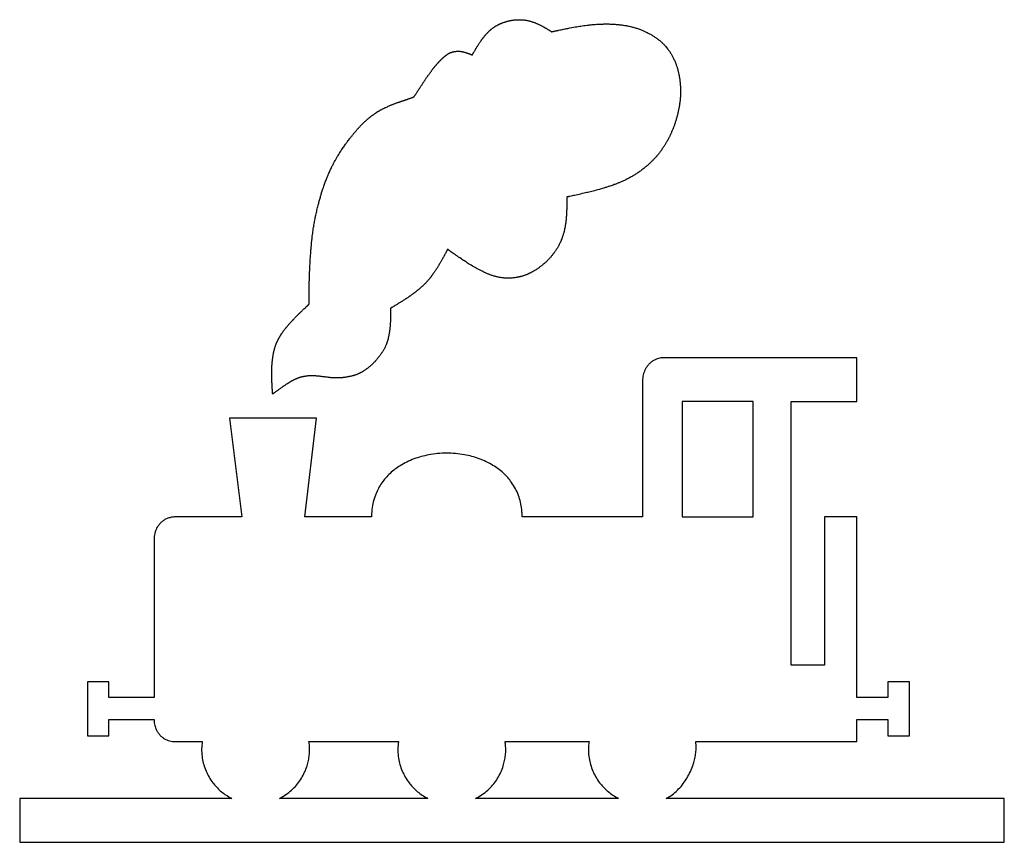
# Model space of a CAD drawing. Header units: millimetres. Extents: x 991 to 3513, y 5797 to 8647.
# Tile 4 of 12: x 2038 to 2541, y 6607 to 7027. Entities that reach past the tile are written whole.
import ezdxf

# ---------------------------------------------------------------- set-up
doc = ezdxf.new("R2010")
doc.units = ezdxf.units.MM
doc.header["$LTSCALE"] = 5
doc.layers.add('Značka', color=7, linetype='Continuous')

msp = doc.modelspace()

# ---------------------------------------------------------------- linework, layer by layer
at = {"layer": 'Značka', "color": 3}
for points in [[(2167.61, 6835.76), (2167.61, 6835.77), (2167.61, 6835.79), (2167.6, 6835.87), (2167.59, 6835.96), (2167.59, 6836.04), (2167.58, 6836.12), (2167.58, 6836.2), (2167.57, 6836.28), (2167.57, 6836.35), (2167.56, 6836.42), (2167.56, 6836.48), (2167.55, 6836.55), (2167.55, 6836.57), (2167.55, 6836.58), (2167.55, 6836.66), (2167.54, 6836.75), (2167.53, 6836.92), (2167.52, 6837.09), (2167.48, 6837.52), (2167.45, 6837.95), (2167.41, 6838.52), (2167.38, 6839.09), (2167.34, 6839.67), (2167.31, 6840.24), (2167.28, 6840.7), (2167.26, 6841.16), (2167.23, 6841.73), (2167.21, 6842.3), (2167.19, 6842.94), (2167.16, 6843.58), (2167.15, 6844.11), (2167.13, 6844.65), (2167.12, 6845.18), (2167.12, 6845.72), (2167.12, 6846.14), (2167.12, 6846.57), (2167.12, 6847.1), (2167.13, 6847.64), (2167.14, 6848.26), (2167.16, 6848.88), (2167.17, 6849.4), (2167.2, 6849.91), (2167.23, 6850.43), (2167.26, 6850.95), (2167.29, 6851.36), (2167.33, 6851.77), (2167.38, 6852.29), (2167.44, 6852.8), (2167.49, 6853.28), (2167.54, 6853.75), (2167.59, 6854.15), (2167.65, 6854.54), (2167.71, 6854.94), (2167.77, 6855.33), (2167.83, 6855.64), (2167.88, 6855.96), (2167.95, 6856.35), (2168.03, 6856.74, -0.004044), (2168.13, 6857.22, -0.003805), (2168.24, 6857.7), (2168.34, 6858.1), (2168.44, 6858.5), (2168.54, 6858.89, -0.00405), (2168.66, 6859.29), (2168.75, 6859.6), (2168.85, 6859.91), (2168.96, 6860.24, -0.004477), (2169.07, 6860.57), (2169.09, 6860.63), (2169.11, 6860.69), (2169.12, 6860.7), (2169.12, 6860.71), (2169.13, 6860.73), (2169.13, 6860.75), (2169.15, 6860.8), (2169.17, 6860.85), (2169.19, 6860.92), (2169.22, 6860.99), (2169.24, 6861.05), (2169.27, 6861.12), (2169.28, 6861.17), (2169.3, 6861.22), (2169.33, 6861.29), (2169.35, 6861.35), (2169.39, 6861.44), (2169.42, 6861.52), (2169.45, 6861.59), (2169.48, 6861.66), (2169.51, 6861.73), (2169.54, 6861.8), (2169.57, 6861.85), (2169.59, 6861.91), (2169.62, 6861.98), (2169.65, 6862.04), (2169.72, 6862.21), (2169.8, 6862.37), (2169.86, 6862.51), (2169.92, 6862.64), (2169.99, 6862.78), (2170.05, 6862.91), (2170.1, 6863.02), (2170.16, 6863.13), (2170.22, 6863.27), (2170.29, 6863.4, -0.005292), (2170.5, 6863.8, -0.003883), (2170.71, 6864.2, -0.002823), (2170.89, 6864.53, -0.003165), (2171.08, 6864.86, -0.003251), (2171.27, 6865.18, -0.003085), (2171.46, 6865.5, -0.002576), (2171.62, 6865.76, -0.002932), (2171.78, 6866.01, -0.003162), (2171.98, 6866.33, -0.00173), (2172.18, 6866.64, -0.002743), (2172.53, 6867.15, -0.004906), (2172.87, 6867.66, -0.00455), (2173.17, 6868.07, -0.003663), (2173.48, 6868.48, -0.003177), (2173.79, 6868.89, -0.003085), (2174.1, 6869.29, -0.002523), (2174.36, 6869.61, -0.002703), (2174.62, 6869.93, -0.002594), (2174.95, 6870.33, -0.000796), (2175.28, 6870.72, -0.001017), (2175.69, 6871.21, -0.00331), (2176.11, 6871.69, -0.003275), (2176.46, 6872.09, -0.002382), (2176.82, 6872.48, -0.001978), (2177.18, 6872.88, -0.002054), (2177.54, 6873.27, -0.001546), (2177.84, 6873.58, -0.001287), (2178.13, 6873.89, -0.001526), (2178.51, 6874.27, -0.00168), (2178.88, 6874.65, -0.001442), (2179.25, 6875.03, -0.000857), (2179.63, 6875.4, -0.000515), (2179.94, 6875.71, -0.000601), (2180.25, 6876.03, -0.00065), (2180.57, 6876.34, -0.000661), (2180.88, 6876.64, -0.000417), (2181.14, 6876.89, -0.000183), (2181.39, 6877.14, -0.000523), (2181.7, 6877.44, -0.001404), (2182.02, 6877.75, -0.001762), (2182.44, 6878.15, -0.000409), (2182.87, 6878.55), (2183.22, 6878.88), (2183.57, 6879.22), (2183.92, 6879.55), (2184.27, 6879.88, 0.000239), (2184.55, 6880.15, 0.00027), (2184.83, 6880.41, 0.000384), (2185.13, 6880.7, 0.000546), (2185.43, 6880.98), (2185.48, 6881.03), (2185.53, 6881.08), (2185.54, 6881.09), (2185.55, 6881.1), (2185.57, 6881.12), (2185.59, 6881.13), (2185.64, 6881.18), (2185.68, 6881.22), (2185.75, 6881.28), (2185.81, 6881.35), (2185.87, 6881.41), (2185.94, 6881.47), (2185.99, 6881.51), (2186.04, 6881.56), (2186.09, 6881.61), (2186.15, 6881.67), (2186.16, 6881.68), (2186.17, 6881.68), (2186.17, 6881.7), (2186.17, 6881.72), (2186.17, 6881.75), (2186.16, 6881.78), (2186.16, 6881.86), (2186.16, 6881.93), (2186.16, 6882.04), (2186.16, 6882.14), (2186.16, 6882.25), (2186.16, 6882.35), (2186.16, 6882.43), (2186.16, 6882.52), (2186.16, 6882.62), (2186.17, 6882.73), (2186.17, 6882.98), (2186.17, 6883.22), (2186.17, 6883.43), (2186.17, 6883.64), (2186.17, 6883.85), (2186.17, 6884.06), (2186.17, 6884.23), (2186.17, 6884.39), (2186.17, 6884.6), (2186.17, 6884.81), (2186.17, 6885.44), (2186.18, 6886.07), (2186.18, 6886.59), (2186.19, 6887.12), (2186.2, 6887.65), (2186.2, 6888.17), (2186.21, 6888.59), (2186.22, 6889.01), (2186.23, 6889.54), (2186.24, 6890.07), (2186.25, 6890.91), (2186.27, 6891.76), (2186.28, 6892.46), (2186.3, 6893.16), (2186.32, 6893.87), (2186.33, 6894.58), (2186.35, 6895.14), (2186.37, 6895.71), (2186.39, 6896.42), (2186.42, 6897.12), (2186.45, 6897.97), (2186.49, 6898.82), (2186.52, 6899.53), (2186.56, 6900.24), (2186.59, 6900.95), (2186.63, 6901.66), (2186.66, 6902.23), (2186.69, 6902.8), (2186.73, 6903.51), (2186.77, 6904.22), (2186.81, 6904.91), (2186.86, 6905.59), (2186.9, 6906.16), (2186.95, 6906.73), (2186.99, 6907.31), (2187.03, 6907.88), (2187.06, 6908.33), (2187.1, 6908.79), (2187.14, 6909.36), (2187.19, 6909.93), (2187.26, 6910.79), (2187.34, 6911.65), (2187.4, 6912.37), (2187.47, 6913.09), (2187.54, 6913.8), (2187.62, 6914.52), (2187.68, 6915.09), (2187.74, 6915.66), (2187.83, 6916.38), (2187.91, 6917.09, -0.002837), (2188.11, 6918.61, -0.00389), (2188.33, 6920.14, -0.003451), (2188.54, 6921.4, -0.002997), (2188.75, 6922.67, -0.002753), (2188.98, 6923.93, -0.002718), (2189.23, 6925.18, -0.002216), (2189.43, 6926.19, -0.002324), (2189.64, 6927.19, -0.002464), (2189.92, 6928.44, -0.001443), (2190.21, 6929.69, -0.001473), (2190.5, 6930.95, -0.002546), (2190.81, 6932.2, -0.002519), (2191.07, 6933.24, -0.002417), (2191.34, 6934.28, -0.00244), (2191.63, 6935.31, -0.002589), (2191.92, 6936.35, -0.002287), (2192.16, 6937.17, -0.002601), (2192.41, 6937.99, -0.002946), (2192.73, 6939.01, -0.001951), (2193.07, 6940.03, -0.002351), (2193.48, 6941.26, -0.00356), (2193.9, 6942.47, -0.003321), (2194.26, 6943.48, -0.003023), (2194.64, 6944.49, -0.002935), (2195.03, 6945.49, -0.003058), (2195.43, 6946.48, -0.002548), (2195.76, 6947.27, -0.002655), (2196.1, 6948.06, -0.003111), (2196.53, 6949.05, -0.002565), (2196.97, 6950.02, -0.002575), (2197.4, 6950.96, -0.003312), (2197.85, 6951.89, -0.003027), (2198.23, 6952.66, -0.002951), (2198.62, 6953.43, -0.002999), (2199.01, 6954.19, -0.003178), (2199.42, 6954.95, -0.002648), (2199.75, 6955.55, -0.002722), (2200.09, 6956.15, -0.003389), (2200.52, 6956.89, -0.003277), (2200.96, 6957.62, -0.00493), (2201.64, 6958.73, -0.005037), (2202.34, 6959.82, -0.003973), (2202.94, 6960.72, -0.003434), (2203.55, 6961.61, -0.003013), (2204.18, 6962.49, -0.002705), (2204.81, 6963.36, -0.001997), (2205.33, 6964.06, -0.001904), (2205.85, 6964.76, -0.001824), (2206.5, 6965.62, -0.000826), (2207.16, 6966.48, -0.000689), (2207.63, 6967.08, -0.001612), (2208.09, 6967.67, -0.001798), (2208.48, 6968.17, -0.001939), (2208.88, 6968.66, -0.002113), (2209.28, 6969.15, -0.002322), (2209.68, 6969.64, -0.002201), (2210.01, 6970.03, -0.002723), (2210.34, 6970.41, -0.003044), (2210.75, 6970.88, -0.001676), (2211.17, 6971.35, -0.001881), (2211.6, 6971.82, -0.003647), (2212.03, 6972.29, -0.003479), (2212.4, 6972.67, -0.002904), (2212.76, 6973.05, -0.002634), (2213.14, 6973.42, -0.002672), (2213.51, 6973.79, -0.00219), (2213.82, 6974.08, -0.002268), (2214.12, 6974.37, -0.002444), (2214.51, 6974.73, -0.001565), (2214.9, 6975.09, -0.002105), (2215.36, 6975.51, -0.003626), (2215.83, 6975.93, -0.003483), (2216.23, 6976.27, -0.003138), (2216.63, 6976.61, -0.00301), (2217.04, 6976.94, -0.003102), (2217.45, 6977.27, -0.002677), (2217.78, 6977.53, -0.002999), (2218.11, 6977.78, -0.003247), (2218.53, 6978.1, -0.001846), (2218.95, 6978.41, -0.001711), (2219.36, 6978.7, -0.002967), (2219.76, 6978.99, -0.002968), (2220.1, 6979.22, -0.002906), (2220.45, 6979.45, -0.003011), (2220.79, 6979.68, -0.003276), (2221.14, 6979.91, -0.002852), (2221.42, 6980.08, -0.003096), (2221.71, 6980.25, -0.003765), (2222.07, 6980.47, -0.003239), (2222.43, 6980.67, -0.004606), (2222.97, 6980.98, -0.004931), (2223.52, 6981.27, -0.003936), (2223.98, 6981.5, -0.003333), (2224.44, 6981.73, -0.002871), (2224.91, 6981.95, -0.002554), (2225.38, 6982.17), (2225.75, 6982.34), (2226.13, 6982.51), (2226.6, 6982.72), (2227.08, 6982.92), (2227.42, 6983.07), (2227.75, 6983.21), (2228.04, 6983.33), (2228.32, 6983.45), (2228.6, 6983.57), (2228.88, 6983.68), (2229.11, 6983.77), (2229.34, 6983.86), (2229.62, 6983.97), (2229.91, 6984.08), (2230.2, 6984.19), (2230.5, 6984.3), (2230.74, 6984.39), (2230.99, 6984.48), (2231.23, 6984.56), (2231.48, 6984.65), (2231.67, 6984.71), (2231.87, 6984.78), (2232.12, 6984.86), (2232.36, 6984.94), (2232.67, 6985.05), (2232.97, 6985.16), (2233.23, 6985.24), (2233.48, 6985.33), (2233.74, 6985.41), (2233.99, 6985.5), (2234.19, 6985.57), (2234.39, 6985.64), (2234.65, 6985.72), (2234.9, 6985.81), (2235.15, 6985.89), (2235.4, 6985.98), (2235.61, 6986.04), (2235.82, 6986.11), (2236.03, 6986.18), (2236.24, 6986.26), (2236.41, 6986.31), (2236.57, 6986.37), (2236.78, 6986.45), (2236.99, 6986.52), (2237.26, 6986.62), (2237.54, 6986.71), (2237.76, 6986.79), (2237.99, 6986.87), (2238.22, 6986.95), (2238.45, 6987.03), (2238.63, 6987.1), (2238.81, 6987.17), (2239, 6987.24), (2239.19, 6987.31), (2239.23, 6987.33), (2239.26, 6987.34), (2239.28, 6987.35), (2239.3, 6987.35), (2239.33, 6987.36), (2239.36, 6987.38), (2239.4, 6987.39), (2239.45, 6987.41), (2239.49, 6987.42), (2239.53, 6987.44), (2239.56, 6987.45), (2239.59, 6987.46), (2239.63, 6987.47), (2239.67, 6987.49), (2239.68, 6987.5), (2239.68, 6987.5), (2239.69, 6987.52), (2239.7, 6987.53), (2239.73, 6987.57), (2239.75, 6987.6), (2239.78, 6987.65), (2239.81, 6987.7), (2239.85, 6987.75), (2239.88, 6987.79), (2239.9, 6987.83), (2239.93, 6987.87), (2239.96, 6987.92), (2239.99, 6987.97), (2240.06, 6988.08), (2240.14, 6988.19), (2240.2, 6988.29), (2240.26, 6988.38), (2240.33, 6988.48), (2240.39, 6988.57), (2240.44, 6988.64), (2240.48, 6988.72), (2240.54, 6988.81), (2240.61, 6988.9), (2240.79, 6989.19), (2240.98, 6989.48), (2241.14, 6989.71), (2241.29, 6989.95), (2241.44, 6990.19), (2241.6, 6990.43), (2241.72, 6990.62), (2241.84, 6990.81), (2242, 6991.04), (2242.15, 6991.28, -0.001921), (2242.4, 6991.66), (2242.65, 6992.04), (2242.86, 6992.36), (2243.07, 6992.68), (2243.28, 6992.99), (2243.49, 6993.31), (2243.65, 6993.57), (2243.82, 6993.82), (2244.03, 6994.14), (2244.24, 6994.46, -0.001944), (2244.49, 6994.84), (2244.75, 6995.23), (2244.97, 6995.55), (2245.19, 6995.87), (2245.41, 6996.2), (2245.63, 6996.52), (2245.8, 6996.78), (2245.98, 6997.03), (2246.2, 6997.35), (2246.43, 6997.67), (2246.65, 6997.99), (2246.87, 6998.3), (2247.05, 6998.56), (2247.24, 6998.82), (2247.43, 6999.08), (2247.61, 6999.34), (2247.77, 6999.55), (2247.92, 6999.76), (2248.11, 7000.02), (2248.3, 7000.28), (2248.6, 7000.69, -0.001157), (2248.9, 7001.09, -0.001355), (2249.15, 7001.43, -0.001604), (2249.4, 7001.76, -0.001848), (2249.66, 7002.09, -0.002083), (2249.92, 7002.43, -0.002), (2250.13, 7002.69, -0.002473), (2250.34, 7002.95, -0.002867), (2250.61, 7003.28, -0.001807), (2250.88, 7003.6, -0.001563), (2251.12, 7003.88, -0.002458), (2251.36, 7004.16, -0.002233), (2251.56, 7004.39, -0.001853), (2251.77, 7004.62, -0.001665), (2251.97, 7004.85, -0.001668), (2252.18, 7005.08, -0.001295), (2252.35, 7005.26, -0.001216), (2252.52, 7005.44, -0.001393), (2252.73, 7005.66, -0.00124), (2252.94, 7005.89, -0.001299), (2253.16, 7006.11, -0.001551), (2253.37, 7006.33, -0.001509), (2253.55, 7006.51, -0.001749), (2253.73, 7006.7, -0.001964), (2253.92, 7006.87, -0.002169), (2254.1, 7007.05, -0.001937), (2254.25, 7007.19, -0.002185), (2254.4, 7007.33, -0.002708), (2254.58, 7007.51, -0.002354), (2254.77, 7007.68, -0.003067), (2254.99, 7007.87, -0.004255), (2255.21, 7008.06, -0.003984), (2255.39, 7008.22, -0.003879), (2255.58, 7008.37, -0.003834), (2255.77, 7008.52, -0.003842), (2255.96, 7008.66, -0.003455), (2256.12, 7008.78, -0.004199), (2256.27, 7008.89, -0.004247), (2256.47, 7009.03), (2256.67, 7009.17), (2256.88, 7009.31, -0.00634), (2257.09, 7009.44, -0.006729), (2257.26, 7009.55, -0.006053), (2257.44, 7009.65, -0.006065), (2257.62, 7009.75, -0.006803), (2257.8, 7009.84), (2257.95, 7009.92), (2258.1, 7009.98, -0.007547), (2258.28, 7010.07, -0.007542), (2258.47, 7010.14, -0.008603), (2258.69, 7010.22, -0.008971), (2258.9, 7010.29), (2259.09, 7010.34), (2259.27, 7010.39), (2259.46, 7010.44), (2259.65, 7010.48), (2259.8, 7010.51), (2259.95, 7010.54), (2260.14, 7010.58), (2260.32, 7010.61), (2260.55, 7010.65), (2260.78, 7010.69), (2260.97, 7010.72), (2261.16, 7010.75), (2261.35, 7010.77), (2261.54, 7010.79), (2261.69, 7010.81), (2261.84, 7010.82), (2262.03, 7010.83), (2262.22, 7010.83), (2262.43, 7010.83), (2262.65, 7010.83), (2262.83, 7010.82), (2263.01, 7010.81), (2263.19, 7010.79), (2263.37, 7010.77), (2263.51, 7010.76), (2263.65, 7010.74), (2263.83, 7010.71), (2264.02, 7010.68), (2264.24, 7010.63), (2264.46, 7010.59), (2264.65, 7010.55), (2264.83, 7010.51), (2265.01, 7010.46), (2265.2, 7010.42), (2265.35, 7010.38), (2265.49, 7010.34), (2265.68, 7010.29), (2265.86, 7010.24), (2266.07, 7010.17), (2266.27, 7010.11), (2266.44, 7010.05), (2266.61, 7009.99), (2266.78, 7009.94), (2266.94, 7009.88), (2267.08, 7009.83), (2267.21, 7009.78), (2267.38, 7009.72), (2267.55, 7009.65), (2267.74, 7009.58), (2267.93, 7009.5), (2268.09, 7009.44), (2268.25, 7009.38), (2268.41, 7009.31), (2268.57, 7009.24), (2268.7, 7009.19), (2268.82, 7009.14), (2268.96, 7009.08), (2269.09, 7009.02), (2269.11, 7009.01), (2269.14, 7009), (2269.15, 7008.99), (2269.16, 7008.98), (2269.19, 7008.97), (2269.21, 7008.96), (2269.24, 7008.95), (2269.27, 7008.94), (2269.3, 7008.92), (2269.32, 7008.91), (2269.35, 7008.9), (2269.37, 7008.89), (2269.4, 7008.88), (2269.43, 7008.87), (2269.43, 7008.88), (2269.44, 7008.88), (2269.44, 7008.9), (2269.45, 7008.91), (2269.47, 7008.94), (2269.5, 7008.98), (2269.53, 7009.02), (2269.55, 7009.07), (2269.58, 7009.12), (2269.61, 7009.17), (2269.63, 7009.21), (2269.65, 7009.24), (2269.68, 7009.29), (2269.71, 7009.34, -0.007047), (2269.77, 7009.46), (2269.84, 7009.57), (2269.9, 7009.66), (2269.95, 7009.76), (2270.01, 7009.85), (2270.07, 7009.94), (2270.11, 7010.02), (2270.16, 7010.09), (2270.21, 7010.18), (2270.27, 7010.28), (2270.44, 7010.56), (2270.6, 7010.84), (2270.74, 7011.08), (2270.88, 7011.31), (2271.02, 7011.55), (2271.16, 7011.78), (2271.27, 7011.97), (2271.38, 7012.16), (2271.52, 7012.39), (2271.66, 7012.63, -0.001801), (2271.89, 7012.99), (2272.11, 7013.36), (2272.3, 7013.66), (2272.49, 7013.97), (2272.69, 7014.27), (2272.88, 7014.57), (2273.04, 7014.81), (2273.19, 7015.05), (2273.39, 7015.35), (2273.59, 7015.65, -0.002112), (2273.83, 7016, -0.002422), (2274.07, 7016.35, -0.00227), (2274.27, 7016.64, -0.00252), (2274.48, 7016.93, -0.002665), (2274.69, 7017.21, -0.002709), (2274.9, 7017.49, -0.00256), (2275.07, 7017.72, -0.003314), (2275.25, 7017.94, -0.003374), (2275.47, 7018.22), (2275.69, 7018.49, -0.000938), (2275.9, 7018.75, -0.00349), (2276.12, 7019.01, -0.003606), (2276.3, 7019.22, -0.002893), (2276.49, 7019.43, -0.002656), (2276.68, 7019.64, -0.0029), (2276.87, 7019.85, -0.002336), (2277.02, 7020.01, -0.002172), (2277.18, 7020.18, -0.002752), (2277.37, 7020.38, -0.003026), (2277.57, 7020.58, -0.004702), (2277.88, 7020.88, -0.004493), (2278.19, 7021.17, -0.003797), (2278.45, 7021.41, -0.004087), (2278.72, 7021.65, -0.004322), (2278.99, 7021.88, -0.004527), (2279.26, 7022.1, -0.003816), (2279.48, 7022.28, -0.004063), (2279.7, 7022.46, -0.005038), (2279.99, 7022.67, -0.004687), (2280.27, 7022.87, -0.006423), (2280.67, 7023.15, -0.006895), (2281.07, 7023.41, -0.005753), (2281.42, 7023.63, -0.00536), (2281.76, 7023.83, -0.005176), (2282.11, 7024.03, -0.005204), (2282.47, 7024.22, -0.004084), (2282.76, 7024.37, -0.003915), (2283.04, 7024.51, -0.004809), (2283.41, 7024.69, -0.004876), (2283.77, 7024.85, -0.004762), (2284.15, 7025.01, -0.004303), (2284.52, 7025.17), (2284.84, 7025.29), (2285.16, 7025.41), (2285.47, 7025.53), (2285.79, 7025.64), (2286.05, 7025.73), (2286.3, 7025.81), (2286.63, 7025.91), (2286.95, 7026, -0.004196), (2287.35, 7026.11, -0.004642), (2287.74, 7026.22), (2288.07, 7026.3), (2288.4, 7026.37), (2288.74, 7026.44), (2289.07, 7026.51), (2289.34, 7026.56), (2289.6, 7026.6), (2289.94, 7026.65), (2290.27, 7026.7), (2290.6, 7026.74), (2290.93, 7026.78), (2291.2, 7026.81), (2291.47, 7026.83), (2291.75, 7026.86), (2292.02, 7026.87), (2292.24, 7026.89), (2292.45, 7026.9), (2292.72, 7026.9), (2293, 7026.91), (2293.4, 7026.92), (2293.81, 7026.92), (2294.15, 7026.92), (2294.49, 7026.91), (2294.83, 7026.9), (2295.17, 7026.87), (2295.44, 7026.85), (2295.71, 7026.83), (2296.05, 7026.79), (2296.39, 7026.75, -0.006015), (2296.81, 7026.69), (2297.22, 7026.62), (2297.56, 7026.55), (2297.91, 7026.48), (2298.25, 7026.4), (2298.59, 7026.31), (2298.86, 7026.24), (2299.13, 7026.16), (2299.47, 7026.06), (2299.8, 7025.96), (2300.14, 7025.85), (2300.47, 7025.74), (2300.75, 7025.64), (2301.02, 7025.54), (2301.29, 7025.43), (2301.56, 7025.32), (2301.78, 7025.24), (2302, 7025.15), (2302.26, 7025.03), (2302.53, 7024.91), (2302.86, 7024.77), (2303.19, 7024.62), (2303.46, 7024.49), (2303.72, 7024.36), (2303.99, 7024.23), (2304.26, 7024.1), (2304.47, 7023.99), (2304.68, 7023.88), (2304.94, 7023.74), (2305.21, 7023.6), (2305.46, 7023.46), (2305.72, 7023.32), (2305.93, 7023.2), (2306.15, 7023.08), (2306.36, 7022.96), (2306.57, 7022.84), (2306.74, 7022.74), (2306.91, 7022.65), (2307.12, 7022.52), (2307.33, 7022.4), (2307.61, 7022.23), (2307.89, 7022.07), (2308.12, 7021.94), (2308.34, 7021.8), (2308.57, 7021.67), (2308.8, 7021.53), (2308.98, 7021.42), (2309.16, 7021.31), (2309.36, 7021.19), (2309.55, 7021.07), (2309.59, 7021.05), (2309.62, 7021.03), (2309.63, 7021.03), (2309.63, 7021.02), (2309.65, 7021.01), (2309.66, 7021.01), (2309.69, 7020.99), (2309.72, 7020.97), (2309.76, 7020.94), (2309.8, 7020.91), (2309.84, 7020.89), (2309.88, 7020.86), (2309.91, 7020.84), (2309.95, 7020.82), (2309.98, 7020.8), (2310.02, 7020.78), (2310.03, 7020.78), (2310.03, 7020.78), (2310.05, 7020.78), (2310.07, 7020.78), (2310.1, 7020.79), (2310.14, 7020.8), (2310.22, 7020.82), (2310.31, 7020.83), (2310.43, 7020.86), (2310.54, 7020.88), (2310.66, 7020.91), (2310.77, 7020.93), (2310.87, 7020.96), (2310.96, 7020.98), (2311.07, 7021), (2311.19, 7021.03), (2311.47, 7021.09), (2311.75, 7021.15), (2311.98, 7021.2), (2312.21, 7021.25), (2312.45, 7021.3), (2312.68, 7021.35), (2312.86, 7021.39), (2313.05, 7021.43), (2313.29, 7021.47), (2313.52, 7021.52), (2314.22, 7021.67), (2314.92, 7021.82), (2315.5, 7021.94), (2316.09, 7022.06), (2316.67, 7022.18), (2317.25, 7022.3), (2317.72, 7022.39), (2318.19, 7022.49), (2318.77, 7022.6), (2319.35, 7022.71), (2320.29, 7022.89), (2321.23, 7023.06), (2322.01, 7023.2), (2322.79, 7023.34), (2323.57, 7023.47), (2324.36, 7023.59), (2324.98, 7023.69), (2325.61, 7023.78), (2326.39, 7023.89), (2327.18, 7024), (2328.12, 7024.12, -0.002969), (2329.07, 7024.23, -0.003016), (2329.86, 7024.32, -0.002652), (2330.65, 7024.4, -0.002537), (2331.44, 7024.47, -0.00267), (2332.23, 7024.53), (2332.86, 7024.58), (2333.49, 7024.62, -0.002866), (2334.29, 7024.66), (2335.08, 7024.69), (2335.85, 7024.71, -0.003204), (2336.61, 7024.73), (2337.25, 7024.74), (2337.89, 7024.74), (2338.53, 7024.74), (2339.17, 7024.73), (2339.68, 7024.72), (2340.19, 7024.7), (2340.83, 7024.67), (2341.47, 7024.64, -0.003898), (2342.45, 7024.58, -0.004359), (2343.44, 7024.5, -0.003887), (2344.25, 7024.42, -0.004025), (2345.07, 7024.33, -0.004185), (2345.88, 7024.23, -0.004382), (2346.69, 7024.11), (2347.34, 7024.01, -0.004164), (2347.98, 7023.9, -0.004921), (2348.78, 7023.74, -0.003883), (2349.58, 7023.57), (2350.17, 7023.44), (2350.75, 7023.3), (2351.24, 7023.18), (2351.72, 7023.05), (2352.2, 7022.92), (2352.68, 7022.78), (2353.07, 7022.66), (2353.45, 7022.54), (2353.93, 7022.38), (2354.4, 7022.22), (2354.88, 7022.04), (2355.36, 7021.86), (2355.76, 7021.7), (2356.16, 7021.54), (2356.55, 7021.38), (2356.94, 7021.21), (2357.25, 7021.07), (2357.56, 7020.93), (2357.95, 7020.75), (2358.33, 7020.57), (2358.79, 7020.34), (2359.25, 7020.11), (2359.63, 7019.91), (2360.01, 7019.71), (2360.38, 7019.5), (2360.75, 7019.29), (2361.04, 7019.12), (2361.33, 7018.94), (2361.7, 7018.71), (2362.06, 7018.48), (2362.4, 7018.26), (2362.73, 7018.04), (2363.01, 7017.85), (2363.29, 7017.66), (2363.56, 7017.46), (2363.83, 7017.27), (2364.05, 7017.11), (2364.26, 7016.94), (2364.53, 7016.74), (2364.79, 7016.53), (2365.17, 7016.22), (2365.55, 7015.91), (2365.86, 7015.64), (2366.17, 7015.37), (2366.47, 7015.09), (2366.76, 7014.81), (2367, 7014.58), (2367.23, 7014.35), (2367.51, 7014.06), (2367.79, 7013.76, -0.009478), (2368.51, 7012.96, -0.011942), (2369.19, 7012.12, -0.010457), (2369.73, 7011.4, -0.009361), (2370.25, 7010.66, -0.008771), (2370.73, 7009.91, -0.008659), (2371.2, 7009.13, -0.007241), (2371.55, 7008.51, -0.007968), (2371.88, 7007.87, -0.008392), (2372.27, 7007.06, -0.004381), (2372.64, 7006.24, -0.004417), (2373.02, 7005.38, -0.008309), (2373.37, 7004.52, -0.007861), (2373.64, 7003.79, -0.006561), (2373.89, 7003.05, -0.005951), (2374.12, 7002.31, -0.006047), (2374.33, 7001.57, -0.00491), (2374.49, 7000.97, -0.004988), (2374.64, 7000.37, -0.005478), (2374.81, 6999.61, -0.003868), (2374.96, 6998.86, -0.004626), (2375.14, 6997.91, -0.006272), (2375.3, 6996.96, -0.00566), (2375.41, 6996.17, -0.005177), (2375.51, 6995.38, -0.004946), (2375.59, 6994.58, -0.004963), (2375.66, 6993.79, -0.004156), (2375.7, 6993.15, -0.004504), (2375.74, 6992.51, -0.004884), (2375.76, 6991.71, -0.00293), (2375.78, 6990.9), (2375.78, 6990.13, -0.004576), (2375.78, 6989.36, -0.004373), (2375.76, 6988.71, -0.003992), (2375.74, 6988.06, -0.003874), (2375.7, 6987.42, -0.004018), (2375.66, 6986.78), (2375.61, 6986.26), (2375.56, 6985.75, -0.004219), (2375.49, 6985.11), (2375.41, 6984.47, -0.003918), (2375.27, 6983.51, -0.005508), (2375.12, 6982.56, -0.004926), (2374.98, 6981.78, -0.004272), (2374.83, 6980.99, -0.003921), (2374.66, 6980.21, -0.003864), (2374.48, 6979.43, -0.003155), (2374.33, 6978.8, -0.003323), (2374.17, 6978.18, -0.0035), (2373.96, 6977.4, -0.001973), (2373.75, 6976.63, -0.002231), (2373.5, 6975.77, -0.003986), (2373.24, 6974.91, -0.003894), (2373.01, 6974.19, -0.00358), (2372.77, 6973.48, -0.003528), (2372.53, 6972.78, -0.003739), (2372.27, 6972.08, -0.003209), (2372.06, 6971.52, -0.00348), (2371.84, 6970.96, -0.00403), (2371.55, 6970.27, -0.003055), (2371.26, 6969.58, -0.00295), (2370.96, 6968.91, -0.003819), (2370.66, 6968.25, -0.003424), (2370.4, 6967.7, -0.003188), (2370.13, 6967.15, -0.00314), (2369.86, 6966.6, -0.003283), (2369.58, 6966.06, -0.002641), (2369.35, 6965.63, -0.002556), (2369.11, 6965.21, -0.00324), (2368.82, 6964.68, -0.003434), (2368.51, 6964.15, -0.003982), (2368.15, 6963.54, -0.003688), (2367.77, 6962.93, -0.003036), (2367.45, 6962.43, -0.003196), (2367.13, 6961.93, -0.003269), (2366.8, 6961.43, -0.003256), (2366.46, 6960.94, -0.002775), (2366.19, 6960.56, -0.003133), (2365.91, 6960.17, -0.003493), (2365.56, 6959.69, -0.002216), (2365.2, 6959.22, -0.002214), (2364.86, 6958.78, -0.003647), (2364.51, 6958.34, -0.003379), (2364.22, 6957.97, -0.002877), (2363.92, 6957.61, -0.002692), (2363.62, 6957.26, -0.002828), (2363.31, 6956.9, -0.002187), (2363.06, 6956.62, -0.001925), (2362.81, 6956.34, -0.00253), (2362.5, 6956, -0.003099), (2362.18, 6955.65, -0.00476), (2361.7, 6955.16, -0.004379), (2361.22, 6954.68, -0.003468), (2360.81, 6954.28, -0.003425), (2360.4, 6953.88, -0.003341), (2359.98, 6953.49, -0.003204), (2359.55, 6953.11, -0.002573), (2359.21, 6952.81, -0.002686), (2358.86, 6952.51, -0.002958), (2358.42, 6952.13, -0.001986), (2357.98, 6951.77, -0.004071), (2357.05, 6951.01, -0.005965), (2356.1, 6950.27, -0.005614), (2355.3, 6949.67, -0.005304), (2354.49, 6949.09, -0.005267), (2353.66, 6948.52, -0.005496), (2352.82, 6947.97, -0.004778), (2352.14, 6947.55, -0.005359), (2351.46, 6947.13, -0.006028), (2350.59, 6946.64, -0.003963), (2349.71, 6946.16, -0.003872), (2348.8, 6945.68, -0.005609), (2347.88, 6945.21, -0.00501), (2347.11, 6944.84, -0.004235), (2346.34, 6944.49, -0.0038), (2345.55, 6944.14, -0.003702), (2344.76, 6943.81, -0.002955), (2344.13, 6943.55, -0.00302), (2343.49, 6943.3, -0.00314), (2342.7, 6942.99, -0.001792), (2341.89, 6942.7, -0.00203), (2340.9, 6942.34, -0.003329), (2339.91, 6941.99, -0.003077), (2339.07, 6941.71, -0.002606), (2338.24, 6941.43, -0.002341), (2337.4, 6941.17, -0.002282), (2336.56, 6940.91), (2335.89, 6940.71), (2335.21, 6940.52, -0.002066), (2334.36, 6940.28), (2333.51, 6940.05), (2332.68, 6939.82), (2331.85, 6939.6), (2331.16, 6939.42), (2330.46, 6939.24), (2329.76, 6939.07), (2329.07, 6938.9), (2328.51, 6938.76), (2327.95, 6938.63), (2327.25, 6938.47), (2326.55, 6938.31), (2325.65, 6938.1), (2324.75, 6937.89), (2324, 6937.73), (2323.25, 6937.56), (2322.5, 6937.4), (2321.75, 6937.23), (2321.16, 6937.1), (2320.56, 6936.97), (2319.92, 6936.84), (2319.29, 6936.7), (2319.17, 6936.68), (2319.06, 6936.65), (2319.04, 6936.65), (2319.02, 6936.64), (2318.98, 6936.63), (2318.94, 6936.63), (2318.84, 6936.6), (2318.75, 6936.58), (2318.61, 6936.55), (2318.48, 6936.52), (2318.35, 6936.5), (2318.22, 6936.47), (2318.11, 6936.44), (2318, 6936.42), (2317.89, 6936.4), (2317.78, 6936.37), (2317.76, 6936.37), (2317.74, 6936.36), (2317.74, 6936.35), (2317.74, 6936.34), (2317.74, 6936.32), (2317.74, 6936.3), (2317.74, 6936.24), (2317.74, 6936.19), (2317.74, 6936.12), (2317.74, 6936.05), (2317.74, 6935.98), (2317.74, 6935.91), (2317.74, 6935.85), (2317.74, 6935.79), (2317.74, 6935.72), (2317.74, 6935.65), (2317.74, 6935.47), (2317.74, 6935.29), (2317.74, 6935.15), (2317.74, 6935), (2317.74, 6934.86), (2317.74, 6934.71), (2317.74, 6934.6), (2317.74, 6934.48), (2317.74, 6934.33), (2317.74, 6934.19), (2317.74, 6933.75), (2317.73, 6933.32), (2317.73, 6932.95), (2317.73, 6932.59), (2317.72, 6932.23), (2317.72, 6931.87), (2317.71, 6931.58), (2317.7, 6931.29), (2317.7, 6930.93), (2317.69, 6930.57), (2317.67, 6929.99), (2317.65, 6929.42), (2317.64, 6928.94), (2317.61, 6928.46), (2317.59, 6927.98), (2317.56, 6927.5), (2317.54, 6927.12), (2317.51, 6926.73), (2317.48, 6926.26), (2317.44, 6925.78), (2317.39, 6925.21), (2317.33, 6924.64), (2317.28, 6924.17), (2317.22, 6923.69), (2317.16, 6923.22), (2317.1, 6922.75), (2317.04, 6922.37), (2316.98, 6922), (2316.9, 6921.53), (2316.82, 6921.06), (2316.73, 6920.61), (2316.64, 6920.16), (2316.57, 6919.79), (2316.48, 6919.42), (2316.4, 6919.05), (2316.31, 6918.69), (2316.23, 6918.39), (2316.15, 6918.1), (2316.05, 6917.73), (2315.95, 6917.37, -0.003936), (2315.78, 6916.81, -0.00488), (2315.6, 6916.27, -0.004363), (2315.45, 6915.81, -0.004152), (2315.29, 6915.35, -0.004118), (2315.12, 6914.9, -0.004258), (2314.94, 6914.45, -0.00356), (2314.8, 6914.1, -0.003762), (2314.64, 6913.74, -0.004434), (2314.45, 6913.3, -0.003659), (2314.24, 6912.87, -0.006752), (2313.87, 6912.1, -0.008641), (2313.47, 6911.34, -0.007571), (2313.12, 6910.72, -0.006725), (2312.75, 6910.11, -0.006263), (2312.37, 6909.51, -0.006169), (2311.97, 6908.92, -0.005054), (2311.65, 6908.45, -0.005361), (2311.31, 6907.99, -0.005724), (2310.88, 6907.42, -0.003378), (2310.43, 6906.86, -0.003515), (2309.98, 6906.3, -0.006083), (2309.51, 6905.75, -0.005713), (2309.11, 6905.3, -0.004863), (2308.71, 6904.85, -0.004505), (2308.29, 6904.42, -0.004645), (2307.87, 6903.99, -0.003761), (2307.53, 6903.65, -0.003753), (2307.18, 6903.32, -0.004348), (2306.74, 6902.91, -0.003695), (2306.29, 6902.51, -0.004485), (2305.75, 6902.04, -0.005406), (2305.2, 6901.58, -0.004844), (2304.74, 6901.21, -0.004773), (2304.27, 6900.85, -0.004746), (2303.79, 6900.49, -0.004766), (2303.31, 6900.14, -0.004156), (2302.92, 6899.87, -0.004824), (2302.52, 6899.61, -0.005118), (2302.02, 6899.28, -0.002439), (2301.51, 6898.97, -0.002406), (2301.04, 6898.68, -0.005185), (2300.56, 6898.4, -0.005111), (2300.16, 6898.18, -0.004357), (2299.76, 6897.96, -0.004137), (2299.35, 6897.75, -0.004439), (2298.94, 6897.54, -0.003616), (2298.6, 6897.38, -0.003496), (2298.27, 6897.23, -0.004379), (2297.85, 6897.04, -0.00454), (2297.42, 6896.86, -0.006672), (2296.81, 6896.62, -0.006917), (2296.2, 6896.39, -0.005851), (2295.68, 6896.21, -0.005802), (2295.16, 6896.05, -0.005796), (2294.63, 6895.89, -0.005813), (2294.1, 6895.75, -0.004845), (2293.68, 6895.65, -0.005202), (2293.25, 6895.55, -0.00594), (2292.71, 6895.44, -0.00433), (2292.17, 6895.34, -0.008157), (2291.16, 6895.17, -0.011328), (2290.14, 6895.05, -0.010332), (2289.28, 6894.98, -0.009449), (2288.43, 6894.94, -0.009151), (2287.57, 6894.93, -0.009438), (2286.71, 6894.96, -0.007958), (2286.03, 6895, -0.008569), (2285.35, 6895.06, -0.009765), (2284.5, 6895.16, -0.007148), (2283.66, 6895.3, -0.007237), (2282.78, 6895.46, -0.009564), (2281.92, 6895.66, -0.008313), (2281.2, 6895.84, -0.007076), (2280.49, 6896.04, -0.006347), (2279.79, 6896.27, -0.006109), (2279.09, 6896.51), (2278.53, 6896.71), (2277.98, 6896.92, -0.005), (2277.29, 6897.2), (2276.61, 6897.49, -0.003529), (2275.74, 6897.88, -0.005026), (2274.87, 6898.28, -0.00448), (2274.16, 6898.62, -0.003825), (2273.45, 6898.98), (2272.75, 6899.34), (2272.05, 6899.72), (2271.49, 6900.02), (2270.94, 6900.34), (2270.26, 6900.73), (2269.57, 6901.14), (2268.89, 6901.56), (2268.2, 6901.98), (2267.63, 6902.33), (2267.07, 6902.69), (2266.5, 6903.06), (2265.94, 6903.42), (2265.49, 6903.72), (2265.04, 6904.01), (2264.49, 6904.39), (2263.93, 6904.76), (2263.2, 6905.26), (2262.48, 6905.76), (2261.88, 6906.18), (2261.27, 6906.6), (2260.67, 6907.02), (2260.07, 6907.44), (2259.58, 6907.78), (2259.1, 6908.12), (2258.59, 6908.48), (2258.08, 6908.84), (2257.99, 6908.9), (2257.9, 6908.96), (2257.88, 6908.97), (2257.86, 6908.99), (2257.83, 6909.01), (2257.8, 6909.03), (2257.72, 6909.09), (2257.64, 6909.15), (2257.54, 6909.23), (2257.43, 6909.3), (2257.33, 6909.38), (2257.22, 6909.45), (2257.14, 6909.51), (2257.05, 6909.57), (2256.96, 6909.63), (2256.87, 6909.7), (2256.86, 6909.71), (2256.84, 6909.72), (2256.84, 6909.71), (2256.83, 6909.71), (2256.83, 6909.69), (2256.82, 6909.68), (2256.8, 6909.64), (2256.78, 6909.6), (2256.75, 6909.55), (2256.72, 6909.5), (2256.7, 6909.45), (2256.67, 6909.4), (2256.65, 6909.36), (2256.63, 6909.32), (2256.6, 6909.27), (2256.57, 6909.23, 0.012696), (2256.51, 6909.1), (2256.45, 6908.98), (2256.4, 6908.87), (2256.35, 6908.77), (2256.3, 6908.67), (2256.25, 6908.57), (2256.21, 6908.49), (2256.17, 6908.41), (2256.12, 6908.31), (2256.06, 6908.21), (2255.91, 6907.9), (2255.75, 6907.6), (2255.62, 6907.35), (2255.49, 6907.1), (2255.36, 6906.85), (2255.23, 6906.6), (2255.12, 6906.4), (2255.01, 6906.2), (2254.88, 6905.95), (2254.74, 6905.7), (2254.53, 6905.3), (2254.31, 6904.9), (2254.13, 6904.57), (2253.95, 6904.24), (2253.76, 6903.91), (2253.58, 6903.58), (2253.43, 6903.32), (2253.28, 6903.06), (2253.08, 6902.73), (2252.89, 6902.41), (2252.66, 6902.02), (2252.43, 6901.64), (2252.24, 6901.31), (2252.04, 6901), (2251.85, 6900.68), (2251.65, 6900.36), (2251.49, 6900.11), (2251.33, 6899.85), (2251.13, 6899.54), (2250.92, 6899.23), (2250.73, 6898.93), (2250.53, 6898.63), (2250.37, 6898.39), (2250.2, 6898.15), (2250.04, 6897.9), (2249.87, 6897.66), (2249.74, 6897.47), (2249.6, 6897.28), (2249.43, 6897.04), (2249.26, 6896.8, -0.002414), (2249.01, 6896.45, -0.001867), (2248.75, 6896.09, -0.001541), (2248.53, 6895.8, -0.001979), (2248.31, 6895.52, -0.002279), (2248.09, 6895.23, -0.002451), (2247.87, 6894.94, -0.002125), (2247.69, 6894.72, -0.00232), (2247.5, 6894.49, -0.002988), (2247.27, 6894.22, -0.002918), (2247.04, 6893.94, -0.005588), (2246.59, 6893.43, -0.005819), (2246.12, 6892.92, -0.004719), (2245.73, 6892.51, -0.004273), (2245.33, 6892.1, -0.003935), (2244.92, 6891.7, -0.003706), (2244.51, 6891.31, -0.002912), (2244.17, 6891, -0.002988), (2243.83, 6890.69, -0.003091), (2243.41, 6890.31, -0.001706), (2242.97, 6889.94, -0.001659), (2242.54, 6889.56, -0.002934), (2242.1, 6889.19, -0.002731), (2241.73, 6888.89, -0.002235), (2241.36, 6888.58, -0.002014), (2240.98, 6888.28, -0.002067), (2240.6, 6887.99, -0.001608), (2240.3, 6887.75, -0.001478), (2240, 6887.52, -0.001773), (2239.61, 6887.23, -0.001793), (2239.23, 6886.95, -0.002123), (2238.76, 6886.61, -0.002002), (2238.29, 6886.27, -0.001566), (2237.9, 6885.99, -0.001464), (2237.5, 6885.71, -0.001437), (2237.11, 6885.44, -0.001484), (2236.71, 6885.16), (2236.39, 6884.95), (2236.07, 6884.73), (2235.67, 6884.46, -0.002338), (2235.26, 6884.2, -0.002114), (2234.87, 6883.94), (2234.48, 6883.69), (2234.15, 6883.48), (2233.82, 6883.27), (2233.49, 6883.06), (2233.16, 6882.86), (2232.9, 6882.69), (2232.63, 6882.53), (2232.3, 6882.32), (2231.97, 6882.12), (2231.54, 6881.85), (2231.12, 6881.59), (2230.76, 6881.38), (2230.41, 6881.16), (2230.05, 6880.95), (2229.69, 6880.73), (2229.41, 6880.56), (2229.13, 6880.39), (2228.82, 6880.21), (2228.52, 6880.02), (2228.47, 6879.99), (2228.42, 6879.96), (2228.41, 6879.95), (2228.4, 6879.95), (2228.38, 6879.94), (2228.36, 6879.93), (2228.31, 6879.9), (2228.27, 6879.87), (2228.2, 6879.83), (2228.14, 6879.8), (2228.08, 6879.76), (2228.01, 6879.72), (2227.96, 6879.69), (2227.91, 6879.66), (2227.85, 6879.63), (2227.8, 6879.6), (2227.79, 6879.59), (2227.78, 6879.59), (2227.78, 6879.58), (2227.78, 6879.57), (2227.78, 6879.55), (2227.78, 6879.54), (2227.78, 6879.49), (2227.78, 6879.45), (2227.78, 6879.39), (2227.78, 6879.34), (2227.78, 6879.28), (2227.78, 6879.22), (2227.78, 6879.17), (2227.78, 6879.13), (2227.78, 6879.07), (2227.78, 6879.01), (2227.78, 6878.88), (2227.78, 6878.74), (2227.78, 6878.63), (2227.78, 6878.52), (2227.78, 6878.41), (2227.78, 6878.29), (2227.78, 6878.2), (2227.78, 6878.11), (2227.78, 6878), (2227.78, 6877.89), (2227.78, 6877.55), (2227.78, 6877.22), (2227.78, 6876.94), (2227.77, 6876.66), (2227.77, 6876.38), (2227.77, 6876.1), (2227.77, 6875.88), (2227.76, 6875.65), (2227.76, 6875.38), (2227.76, 6875.1), (2227.74, 6874.66), (2227.73, 6874.22), (2227.72, 6873.85), (2227.7, 6873.48), (2227.69, 6873.12), (2227.67, 6872.75), (2227.66, 6872.46), (2227.64, 6872.16), (2227.62, 6871.8), (2227.6, 6871.43), (2227.57, 6870.99), (2227.53, 6870.56), (2227.5, 6870.19), (2227.47, 6869.83), (2227.43, 6869.47), (2227.4, 6869.11), (2227.36, 6868.82), (2227.33, 6868.53), (2227.28, 6868.17), (2227.24, 6867.82), (2227.18, 6867.47), (2227.13, 6867.12), (2227.08, 6866.83), (2227.03, 6866.54), (2226.97, 6866.26), (2226.92, 6865.97), (2226.87, 6865.74), (2226.82, 6865.51), (2226.76, 6865.23), (2226.7, 6864.94), (2226.61, 6864.5, -0.003904), (2226.51, 6864.07, -0.004439), (2226.42, 6863.7), (2226.33, 6863.34), (2226.23, 6862.98, -0.00459), (2226.12, 6862.62), (2226.04, 6862.34), (2225.94, 6862.05, -0.005449), (2225.82, 6861.7, -0.004638), (2225.69, 6861.35, -0.009654), (2225.4, 6860.63, -0.011337), (2225.08, 6859.92, -0.0094), (2224.79, 6859.34, -0.007832), (2224.48, 6858.77, -0.006869), (2224.15, 6858.2, -0.006461), (2223.81, 6857.64, -0.004849), (2223.53, 6857.2, -0.004523), (2223.24, 6856.77, -0.00476), (2222.87, 6856.23, -0.003392), (2222.49, 6855.7, -0.003349), (2222.1, 6855.16, -0.004467), (2221.69, 6854.62, -0.004166), (2221.35, 6854.18, -0.004154), (2221, 6853.75, -0.004263), (2220.64, 6853.32, -0.004515), (2220.28, 6852.9, -0.003872), (2219.98, 6852.57, -0.004202), (2219.68, 6852.24, -0.005003), (2219.3, 6851.84, -0.004093), (2218.9, 6851.45, -0.005018), (2218.43, 6850.98, -0.006399), (2217.95, 6850.53, -0.005709), (2217.54, 6850.16, -0.005306), (2217.12, 6849.81, -0.00515), (2216.69, 6849.45, -0.005233), (2216.26, 6849.11, -0.004334), (2215.91, 6848.84, -0.004555), (2215.55, 6848.58, -0.00521), (2215.1, 6848.26, -0.00395), (2214.65, 6847.95, -0.004039), (2214.21, 6847.67, -0.005896), (2213.78, 6847.39, -0.005617), (2213.41, 6847.17, -0.00545), (2213.03, 6846.95, -0.005511), (2212.65, 6846.74, -0.005807), (2212.27, 6846.55, -0.005075), (2211.96, 6846.39, -0.005725), (2211.64, 6846.25, -0.006557), (2211.25, 6846.07, -0.004603), (2210.85, 6845.91, -0.006628), (2210.27, 6845.68, -0.009213), (2209.67, 6845.47, -0.007965), (2209.17, 6845.31, -0.006392), (2208.66, 6845.16, -0.005469), (2208.15, 6845.03, -0.005157), (2207.64, 6844.9), (2207.22, 6844.81), (2206.81, 6844.72, -0.003575), (2206.29, 6844.62), (2205.76, 6844.52, -0.00291), (2205.13, 6844.41, -0.004466), (2204.5, 6844.31, -0.00438), (2203.97, 6844.23, -0.004414), (2203.45, 6844.17, -0.004721), (2202.92, 6844.11, -0.005315), (2202.39, 6844.06), (2201.96, 6844.03), (2201.54, 6844.01, -0.0052), (2201.09, 6843.99, -0.006168), (2200.64, 6843.99), (2200.56, 6843.99), (2200.48, 6843.99), (2200.41, 6843.99), (2200.35, 6843.99), (2200.22, 6843.99), (2200.08, 6843.99), (2199.76, 6843.99), (2199.43, 6844), (2198.99, 6844.02), (2198.55, 6844.05), (2198.12, 6844.08), (2197.68, 6844.12), (2197.33, 6844.15), (2196.98, 6844.19), (2196.55, 6844.24), (2196.11, 6844.29), (2195.59, 6844.35), (2195.08, 6844.41), (2194.65, 6844.46), (2194.22, 6844.52), (2193.79, 6844.57), (2193.36, 6844.62), (2193.02, 6844.66), (2192.68, 6844.7), (2192.25, 6844.75), (2191.82, 6844.8), (2191.42, 6844.85), (2191.02, 6844.89), (2190.68, 6844.92), (2190.35, 6844.95), (2190.01, 6844.98), (2189.68, 6845.01), (2189.41, 6845.03), (2189.14, 6845.04), (2188.8, 6845.06), (2188.47, 6845.07), (2187.98, 6845.09, 0.005438), (2187.48, 6845.09), (2187.08, 6845.09), (2186.67, 6845.08), (2186.26, 6845.06), (2185.85, 6845.03), (2185.53, 6845.01), (2185.2, 6844.98, 0.005392), (2184.8, 6844.93), (2184.39, 6844.87, 0.004856), (2183.87, 6844.79, 0.0081), (2183.36, 6844.7, 0.007565), (2182.93, 6844.61, 0.006477), (2182.51, 6844.51, 0.006016), (2182.08, 6844.4, 0.006159), (2181.66, 6844.28, 0.005031), (2181.33, 6844.18, 0.00511), (2180.99, 6844.07, 0.005809), (2180.58, 6843.92, 0.004533), (2180.17, 6843.77, 0.004737), (2179.74, 6843.6, 0.006135), (2179.33, 6843.42, 0.005279), (2178.98, 6843.27, 0.004415), (2178.63, 6843.11, 0.003957), (2178.29, 6842.94, 0.003886), (2177.95, 6842.77), (2177.68, 6842.62), (2177.41, 6842.48, 0.003001), (2177.08, 6842.3, 0.003225), (2176.74, 6842.11, 0.003603), (2176.33, 6841.87, 0.002525), (2175.93, 6841.62), (2175.59, 6841.42, 0.002036), (2175.25, 6841.21, 0.002105), (2174.92, 6841, 0.001986), (2174.59, 6840.79), (2174.32, 6840.61), (2174.06, 6840.44, 0.001941), (2173.73, 6840.22), (2173.4, 6840), (2173.09, 6839.78, 0.001788), (2172.77, 6839.56), (2172.51, 6839.38), (2172.25, 6839.19), (2171.99, 6839), (2171.73, 6838.81), (2171.52, 6838.66), (2171.31, 6838.51), (2171.05, 6838.32), (2170.79, 6838.12, -0.001188), (2170.47, 6837.89), (2170.14, 6837.65), (2169.87, 6837.45), (2169.6, 6837.24), (2169.33, 6837.04), (2169.06, 6836.84), (2168.84, 6836.68), (2168.63, 6836.52), (2168.4, 6836.35), (2168.17, 6836.18), (2168.13, 6836.15), (2168.09, 6836.12), (2168.08, 6836.11), (2168.07, 6836.11), (2168.06, 6836.1), (2168.04, 6836.09), (2168.01, 6836.06), (2167.97, 6836.03), (2167.92, 6836), (2167.88, 6835.96), (2167.83, 6835.93), (2167.78, 6835.89), (2167.74, 6835.86), (2167.7, 6835.83), (2167.66, 6835.8), (2167.62, 6835.77), (2167.61, 6835.77), (2167.61, 6835.76)], [(2146.74, 6629.34), (2038.45, 6629.34), (2038.45, 6606.92), (2541.07, 6606.92), (2541.07, 6629.34), (2368.49, 6629.34), (2368.91, 6629.56, 0.004857), (2369.34, 6629.79, 0.043384), (2372.25, 6631.75, 0.036269), (2374.83, 6634.15, 0.031876), (2377.15, 6636.88, 0.02772), (2379.12, 6639.85, 0.026695), (2380.83, 6643.05, 0.028348), (2382.17, 6646.42, 0.023269), (2382.96, 6649.11, 0.024275), (2383.5, 6651.87, 0.029535), (2383.77, 6654.67, 0.040163), (2383.66, 6657.47, 0.005795), (2383.6, 6657.94), (2383.53, 6658.41), (2465.8, 6658.41), (2465.8, 6669.67), (2481.56, 6669.67), (2481.56, 6661.26), (2492.76, 6661.26), (2492.76, 6688.92), (2481.56, 6688.92), (2481.56, 6680.88), (2465.8, 6680.88), (2465.8, 6773.05), (2449.34, 6773.05), (2449.34, 6697.34), (2432.21, 6697.34), (2432.21, 6831.93), (2465.8, 6831.93), (2465.8, 6854.34), (2367.61, 6854.34), (2367.6, 6854.34), (2367.58, 6854.34), (2367.57, 6854.34), (2367.56, 6854.34), (2367.55, 6854.34), (2367.55, 6854.34), (2367.54, 6854.34), (2367.53, 6854.34), (2367.52, 6854.34), (2367.51, 6854.34), (2367.22, 6854.33), (2366.94, 6854.32, 0.014095), (2366.38, 6854.28, 0.013324), (2365.82, 6854.21, 0.031844), (2364.51, 6853.93, 0.0338), (2363.24, 6853.47, 0.043896), (2361.7, 6852.67, 0.042321), (2360.31, 6851.61, 0.041036), (2359.11, 6850.36, 0.039929), (2358.11, 6848.94, 0.031416), (2357.46, 6847.69, 0.029544), (2356.97, 6846.36, 0.032731), (2356.59, 6844.86, 0.036406), (2356.42, 6843.33), (2356.41, 6843.06), (2356.41, 6842.78), (2356.41, 6773.05), (2294.99, 6773.05), (2294.96, 6773.05, 0.00404), (2294.87, 6774.95, 0.012076), (2294.72, 6776.86, 0.062258), (2293.03, 6784.07, 0.069107), (2289.53, 6790.62, 0.060022), (2285.28, 6795.5, 0.049778), (2280.06, 6799.35, 0.051536), (2273.03, 6802.76, 0.044676), (2265.47, 6804.77, 0.048525), (2256.35, 6805.62, 0.048495), (2247.23, 6804.69, 0.044994), (2239.7, 6802.64, 0.052558), (2232.7, 6799.18, 0.04938), (2227.52, 6795.3, 0.057766), (2223.31, 6790.44, 0.030949), (2221.58, 6787.65, 0.028762), (2220.2, 6784.68, 0.035562), (2218.93, 6780.81, 0.038864), (2218.25, 6776.8, 0.014241), (2218.12, 6774.93, 0.004743), (2218.05, 6773.05), (2184.04, 6773.05), (2190.01, 6823.5), (2145.54, 6823.5), (2151.85, 6773.05), (2117.9, 6773.05), (2117.62, 6773.04), (2117.34, 6773.03, 0.042681), (2115.5, 6772.78, 0.047173), (2113.72, 6772.21, 0.044224), (2112.21, 6771.44, 0.042255), (2110.86, 6770.43, 0.040997), (2109.68, 6769.24, 0.041092), (2108.7, 6767.87, 0.032816), (2108.07, 6766.65, 0.030588), (2107.59, 6765.37, 0.033771), (2107.22, 6763.89, 0.036755), (2107.07, 6762.38), (2107.06, 6762.11), (2107.06, 6761.83), (2107.06, 6680.88), (2083.94, 6680.88), (2083.94, 6688.92), (2073.08, 6688.92), (2073.08, 6661.26), (2083.94, 6661.26), (2083.94, 6669.67), (2107.06, 6669.67), (2107.06, 6669.66), (2107.06, 6669.65), (2107.06, 6669.64), (2107.06, 6669.63), (2107.06, 6669.62), (2107.06, 6669.61), (2107.06, 6669.6), (2107.06, 6669.59), (2107.06, 6669.58), (2107.06, 6669.57), (2107.06, 6669.29), (2107.07, 6669.02, 0.012129), (2107.1, 6668.47, 0.011423), (2107.16, 6667.93, 0.02775), (2107.4, 6666.63, 0.030081), (2107.79, 6665.37, 0.040406), (2108.49, 6663.83, 0.041749), (2109.42, 6662.42, 0.042101), (2110.54, 6661.19, 0.043246), (2111.85, 6660.17, 0.035083), (2113.02, 6659.49, 0.033164), (2114.27, 6658.98, 0.036868), (2115.74, 6658.59, 0.039165), (2117.25, 6658.42), (2117.53, 6658.41), (2117.81, 6658.41), (2117.82, 6658.41), (2117.83, 6658.41), (2117.84, 6658.41), (2117.85, 6658.41), (2117.86, 6658.41), (2117.87, 6658.41), (2117.88, 6658.41), (2117.9, 6658.41), (2131.68, 6658.41), (2131.61, 6657.88, 0.003863), (2131.54, 6657.34, 0.03554), (2131.34, 6653.65, 0.036705), (2131.68, 6649.97, 0.034417), (2132.42, 6646.57, 0.032608), (2133.6, 6643.31, 0.032014), (2135.15, 6640.2, 0.032964), (2137.08, 6637.33, 0.02654), (2138.87, 6635.2, 0.025551), (2140.87, 6633.26, 0.028737), (2143.23, 6631.4, 0.032752), (2145.79, 6629.84), (2146.26, 6629.59), (2146.74, 6629.34)], [(2246.88, 6629.34), (2171.03, 6629.34), (2171.51, 6629.59, 0.003869), (2171.98, 6629.84, 0.035579), (2175.12, 6631.81, 0.036879), (2177.94, 6634.22, 0.034545), (2180.29, 6636.79, 0.032726), (2182.28, 6639.64, 0.032063), (2183.92, 6642.7, 0.032962), (2185.14, 6645.93, 0.026482), (2185.85, 6648.62, 0.025464), (2186.27, 6651.37, 0.02859), (2186.43, 6654.37, 0.032577), (2186.23, 6657.35, 0.00467), (2186.16, 6657.88), (2186.08, 6658.41), (2231.82, 6658.41), (2231.75, 6657.88, 0.003862), (2231.68, 6657.34, 0.035528), (2231.48, 6653.65, 0.036702), (2231.82, 6649.97, 0.034418), (2232.56, 6646.57, 0.032613), (2233.74, 6643.31, 0.032021), (2235.28, 6640.2, 0.032969), (2237.22, 6637.33, 0.026544), (2239.01, 6635.2, 0.025551), (2241.01, 6633.26, 0.028734), (2243.37, 6631.4, 0.032741), (2245.92, 6629.84), (2246.4, 6629.59), (2246.88, 6629.34)], [(2344.2, 6629.34), (2271.17, 6629.34), (2271.65, 6629.59, 0.003848), (2272.13, 6629.84, 0.035423), (2275.27, 6631.82, 0.036874), (2278.09, 6634.23, 0.034582), (2280.44, 6636.78, 0.03283), (2282.43, 6639.64, 0.032179), (2284.06, 6642.69, 0.03306), (2285.29, 6645.92, 0.02655), (2285.99, 6648.61, 0.02548), (2286.41, 6651.36, 0.028567), (2286.57, 6654.36, 0.032433), (2286.37, 6657.34, 0.004648), (2286.3, 6657.88), (2286.22, 6658.41), (2329.13, 6658.41), (2329.06, 6657.88, 0.003796), (2328.99, 6657.34, 0.035037), (2328.79, 6653.66, 0.036452), (2329.13, 6649.97, 0.034318), (2329.86, 6646.58, 0.032693), (2331.03, 6643.32, 0.032199), (2332.57, 6640.22, 0.033157), (2334.5, 6637.35, 0.026723), (2336.29, 6635.21, 0.02564), (2338.3, 6633.28, 0.028781), (2340.67, 6631.4, 0.032533), (2343.24, 6629.84), (2343.72, 6629.59), (2344.2, 6629.34)]]:
    msp.add_lwpolyline(points, format="xyb", dxfattribs=at)
msp.add_lwpolyline([(2412.95, 6831.93), (2376.55, 6831.93), (2376.55, 6773.05), (2412.95, 6773.05), (2412.95, 6831.93)], dxfattribs=at)

doc.saveas('drawing.dxf')
